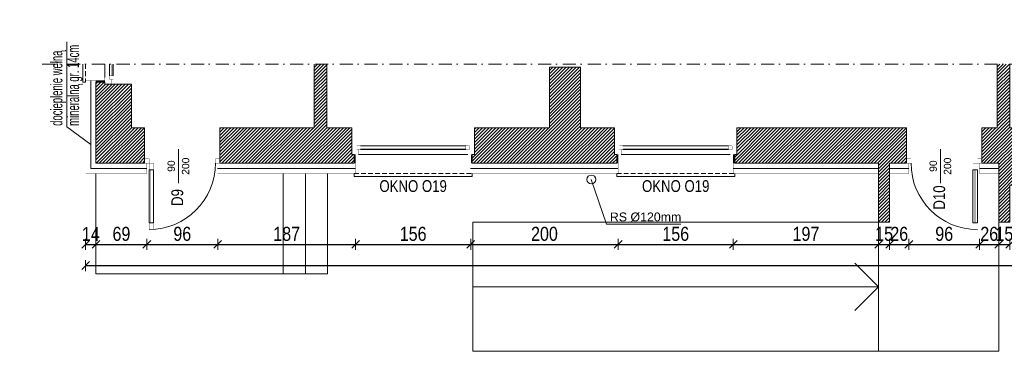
# Model space of a CAD drawing. Header units: millimetres. Extents: x 18880 to 99371, y -5529 to 27899.
# Tile 54 of 158: x 34127 to 35462, y 2432 to 2882. Entities that reach past the tile are written whole.
import ezdxf

# ---------------------------------------------------------------- set-up
doc = ezdxf.new("R2010")
doc.units = ezdxf.units.MM
doc.set_wipeout_variables(frame=1)
doc.linetypes.add('DASHED', pattern=[19.05, 12.7, -6.35])
doc.linetypes.add('Kropki i Kreski', pattern=[335.138881, 176.388884, -88.194442, 0, -70.555556])
for name, color, linetype, lineweight in [('AA_HATCH', 252, 'Continuous', 0), ('AA_IZOLACJA', 251, 'Continuous', 0), ('AA_OPIS', 2, 'Continuous', 0), ('AA_WIDOK', 254, 'Continuous', 0), ('AP wymiary', 40, 'Continuous', 0), ('K_SCIANY', 90, 'Continuous', 20)]:
    doc.layers.add(name, color=color, linetype=linetype, lineweight=lineweight)
doc.styles.add('1', font='ARIALN.TTF')
doc.styles.add('ARIAL', font='arial.ttf')
doc.styles.add('DIM07', font='romans.shx', dxfattribs={"width": 0.7})
doc.linetypes.add('BATTING', pattern='A,0.0001,-0.1,[134,ltypeshp.shx,S=0.1,R=0,X=-0.1,Y=0],-0.2,[134,ltypeshp.shx,S=0.1,R=180,X=0.1,Y=0],-0.1', length=0.4001)
doc.linetypes.add('STYROPIAN', pattern='A,0.000141,[1,styropian.shx,S=1,R=0,X=0,Y=0],-14.102004', length=14.102145)
doc.dimstyles.new('1_50', dxfattribs={"dimscale": 10, "dimtxt": 1.9, "dimasz": 0.005, "dimexe": 0, "dimexo": 0, "dimgap": 0.45, "dimtad": 1, "dimdec": 4, "dimrnd": 0.5, "dimdsep": 46, "dimtxsty": '1', "dimblk1": 'DIM01', "dimblk2": 'DIM01', "dimsah": 1, "dimcen": 2, "dimdle": 25, "dimse1": 1, "dimse2": 1, "dimclrd": 1, "dimclrt": 2, "dimadec": 0, "dimazin": 0, "dimtfac": 0.66665, "dimtdec": 4, "dimtix": 1, "dimtmove": 0, "dimatfit": 3, "dimldrblk": 'DIM01', "dimfxl": 0, "dimtolj": 1, "dimtzin": 0, "dimarcsym": 0})

# ---------------------------------------------------------------- blocks, each defined once
blk = doc.blocks.new('okno gg')
at = {"layer": 'AA_IZOLACJA', "linetype": 'STYROPIAN', "ltscale": 0.2}
for points in [[(-12, 162), (0, 162)], [(-12, 4), (0, 4)]]:
    blk.add_lwpolyline(points, dxfattribs=at)
at = {"layer": 'AA_WIDOK', "color": 4}
blk.add_lwpolyline([(-26, 163), (-30, 163), (-30, 3), (-26, 3)], dxfattribs=at)
at = {"layer": 'AA_WIDOK', "const_width": 0.3}
for points in [[(-26, 163), (-26, 161)], [(-26, 161), (0, 161)], [(-26, 5), (0, 5)]]:
    blk.add_lwpolyline(points, dxfattribs=at)
at = {"layer": 'AA_WIDOK', "linetype": 'DASHED', "ltscale": 0.5}
blk.add_lwpolyline([(-26, 163), (-26, 3)], dxfattribs=at)
at = {"layer": 'AA_WIDOK', "color": 4, "const_width": 0.3}
for points in [[(0, 166), (9, 166)], [(9, 0), (0, 0)]]:
    blk.add_lwpolyline(points, dxfattribs=at)
at = {"color": 4}
blk.add_wipeout([(11.5, 11.5), (6.5, 11.5), (6.5, 9), (0, 9), (0, 157), (6.5, 157), (6.5, 154.5), (11.5, 154.5)], dxfattribs=at).dxf.layer = 'AA_WIDOK'
at = {"layer": 'AA_WIDOK', "color": 4, "const_width": 0.3}
for points in [[(0, 157), (0, 166)], [(9, 166), (9, 159.5)], [(6.5, 157), (0, 157)], [(9, 159.5), (6.5, 159.5)], [(6.5, 159.5), (6.5, 157)], [(6.5, 154.5), (6.5, 159.5)], [(6.5, 159.5), (11.5, 159.5)], [(11.5, 154.5), (6.5, 154.5)], [(8, 154.5), (8, 11.5)], [(9, 154.5), (9, 11.5)], [(10, 154.5), (10, 11.5)], [(11.5, 159.5), (11.5, 154.5)], [(0, 0), (0, 9)], [(0, 9), (6.5, 9)], [(6.5, 6.5), (6.5, 11.5)], [(6.5, 11.5), (11.5, 11.5)], [(6.5, 9), (6.5, 6.5)], [(6.5, 6.5), (9, 6.5)], [(11.5, 6.5), (6.5, 6.5)], [(9, 6.5), (9, 0)], [(11.5, 11.5), (11.5, 6.5)]]:
    blk.add_lwpolyline(points, dxfattribs=at)
at = {"layer": 'AA_WIDOK', "color": 4}
for points in [[(0, 9), (0, 157)], [(6.5, 154.5), (6.5, 11.5)], [(11.5, 154.5), (11.5, 11.5)], [(11.5, 154.5), (11.5, 11.5)]]:
    blk.add_lwpolyline(points, dxfattribs=at)
blk = doc.blocks.new('DIM01')
at = {"color": 2}
blk.add_line((-106, -106), (106, 106), dxfattribs=at)
blk.add_line((0, -150), (0, 150))
blk = doc.blocks.new('*D971')
at = {"layer": 'AP wymiary', "color": 1, "lineweight": -2, "transparency": 16777216}
for p, q in [((34216.1, 2577), (34216.1, 2577)), ((34216.2, 2577), (34230.2, 2577)), ((34230.2, 2577), (34230.3, 2577))]:
    blk.add_line(p, q, dxfattribs=at)
at = {"layer": 'Defpoints', "color": 0, "transparency": 16777216}
for p in [(34216.2, 2694.6), (34230.2, 2694.6), (34230.2, 2577)]:
    blk.add_point(p, dxfattribs=at)
at = {"layer": 'AP wymiary', "color": 1, "lineweight": -2, "transparency": 16777216, "xscale": 0.05, "yscale": 0.05, "zscale": 0.05}
blk.add_blockref('DIM01', (34216.2, 2577), dxfattribs=at)
at = {"layer": 'AP wymiary', "color": 1, "lineweight": -2, "transparency": 16777216, "xscale": 0.05, "yscale": 0.05, "zscale": 0.05, "rotation": 180}
blk.add_blockref('DIM01', (34230.2, 2577), dxfattribs=at)
at = {"layer": 'AP wymiary', "color": 2, "transparency": 16777216, "insert": (34223.2, 2591.1), "char_height": 19, "attachment_point": 5, "style": '1'}
blk.add_mtext('\\A1;14', dxfattribs=at)
blk = doc.blocks.new('*D972')
at = {"layer": 'AP wymiary', "color": 1, "lineweight": -2, "transparency": 16777216}
blk.add_line((34230.2, 2577), (34299.1, 2577), dxfattribs=at)
at = {"layer": 'Defpoints', "color": 0, "transparency": 16777216}
for p in [(34230.2, 2694.6), (34299.2, 2673.1), (34299.2, 2577)]:
    blk.add_point(p, dxfattribs=at)
at = {"layer": 'AP wymiary', "color": 1, "lineweight": -2, "transparency": 16777216, "xscale": 0.05, "yscale": 0.05, "zscale": 0.05, "rotation": 180}
blk.add_blockref('DIM01', (34230.2, 2577), dxfattribs=at)
at = {"layer": 'AP wymiary', "color": 1, "lineweight": -2, "transparency": 16777216, "xscale": 0.05, "yscale": 0.05, "zscale": 0.05}
blk.add_blockref('DIM01', (34299.2, 2577), dxfattribs=at)
at = {"layer": 'AP wymiary', "color": 2, "transparency": 16777216, "insert": (34264.7, 2591.2), "char_height": 19, "attachment_point": 5, "style": '1'}
blk.add_mtext('\\A1;69', dxfattribs=at)
blk = doc.blocks.new('*D973')
at = {"layer": 'AP wymiary', "color": 1, "lineweight": -2, "transparency": 16777216}
blk.add_line((34299.2, 2577), (34395.1, 2577), dxfattribs=at)
at = {"layer": 'Defpoints', "color": 0, "transparency": 16777216}
for p in [(34299.2, 2673.1), (34395.2, 2673.1), (34395.2, 2577)]:
    blk.add_point(p, dxfattribs=at)
at = {"layer": 'AP wymiary', "color": 1, "lineweight": -2, "transparency": 16777216, "xscale": 0.05, "yscale": 0.05, "zscale": 0.05, "rotation": 180}
blk.add_blockref('DIM01', (34299.2, 2577), dxfattribs=at)
at = {"layer": 'AP wymiary', "color": 1, "lineweight": -2, "transparency": 16777216, "xscale": 0.05, "yscale": 0.05, "zscale": 0.05}
blk.add_blockref('DIM01', (34395.2, 2577), dxfattribs=at)
at = {"layer": 'AP wymiary', "color": 2, "transparency": 16777216, "insert": (34347.2, 2591.2), "char_height": 19, "attachment_point": 5, "style": '1'}
blk.add_mtext('\\A1;96', dxfattribs=at)
blk = doc.blocks.new('*D974')
at = {"layer": 'AP wymiary', "color": 1, "lineweight": -2, "transparency": 16777216}
blk.add_line((34395.2, 2577), (34582.1, 2577), dxfattribs=at)
at = {"layer": 'Defpoints', "color": 0, "transparency": 16777216}
for p in [(34395.2, 2673.1), (34582.2, 2680.1), (34582.2, 2577)]:
    blk.add_point(p, dxfattribs=at)
at = {"layer": 'AP wymiary', "color": 1, "lineweight": -2, "transparency": 16777216, "xscale": 0.05, "yscale": 0.05, "zscale": 0.05, "rotation": 180}
blk.add_blockref('DIM01', (34395.2, 2577), dxfattribs=at)
at = {"layer": 'AP wymiary', "color": 1, "lineweight": -2, "transparency": 16777216, "xscale": 0.05, "yscale": 0.05, "zscale": 0.05}
blk.add_blockref('DIM01', (34582.2, 2577), dxfattribs=at)
at = {"layer": 'AP wymiary', "color": 2, "transparency": 16777216, "insert": (34488.7, 2591.2), "char_height": 19, "attachment_point": 5, "style": '1'}
blk.add_mtext('\\A1;187', dxfattribs=at)
blk = doc.blocks.new('*D975')
at = {"layer": 'AP wymiary', "color": 1, "lineweight": -2, "transparency": 16777216}
blk.add_line((34582.2, 2577), (34738.1, 2577), dxfattribs=at)
at = {"layer": 'Defpoints', "color": 0, "transparency": 16777216}
for p in [(34582.2, 2680.1), (34738.2, 2680.1), (34738.2, 2577)]:
    blk.add_point(p, dxfattribs=at)
at = {"layer": 'AP wymiary', "color": 1, "lineweight": -2, "transparency": 16777216, "xscale": 0.05, "yscale": 0.05, "zscale": 0.05, "rotation": 180}
blk.add_blockref('DIM01', (34582.2, 2577), dxfattribs=at)
at = {"layer": 'AP wymiary', "color": 1, "lineweight": -2, "transparency": 16777216, "xscale": 0.05, "yscale": 0.05, "zscale": 0.05}
blk.add_blockref('DIM01', (34738.2, 2577), dxfattribs=at)
at = {"layer": 'AP wymiary', "color": 2, "transparency": 16777216, "insert": (34660.2, 2591.2), "char_height": 19, "attachment_point": 5, "style": '1'}
blk.add_mtext('\\A1;156', dxfattribs=at)
blk = doc.blocks.new('*D976')
at = {"layer": 'AP wymiary', "color": 1, "lineweight": -2, "transparency": 16777216}
blk.add_line((34738.2, 2577), (34938.1, 2577), dxfattribs=at)
at = {"layer": 'Defpoints', "color": 0, "transparency": 16777216}
for p in [(34738.2, 2680.1), (34938.2, 2680.1), (34938.2, 2577)]:
    blk.add_point(p, dxfattribs=at)
at = {"layer": 'AP wymiary', "color": 1, "lineweight": -2, "transparency": 16777216, "xscale": 0.05, "yscale": 0.05, "zscale": 0.05, "rotation": 180}
blk.add_blockref('DIM01', (34738.2, 2577), dxfattribs=at)
at = {"layer": 'AP wymiary', "color": 1, "lineweight": -2, "transparency": 16777216, "xscale": 0.05, "yscale": 0.05, "zscale": 0.05}
blk.add_blockref('DIM01', (34938.2, 2577), dxfattribs=at)
at = {"layer": 'AP wymiary', "color": 2, "transparency": 16777216, "insert": (34838.2, 2591.2), "char_height": 19, "attachment_point": 5, "style": '1'}
blk.add_mtext('\\A1;200', dxfattribs=at)
blk = doc.blocks.new('*D977')
at = {"layer": 'AP wymiary', "color": 1, "lineweight": -2, "transparency": 16777216}
blk.add_line((34938.2, 2577), (35094.1, 2577), dxfattribs=at)
at = {"layer": 'Defpoints', "color": 0, "transparency": 16777216}
for p in [(34938.2, 2680.1), (35094.2, 2680.1), (35094.2, 2577)]:
    blk.add_point(p, dxfattribs=at)
at = {"layer": 'AP wymiary', "color": 1, "lineweight": -2, "transparency": 16777216, "xscale": 0.05, "yscale": 0.05, "zscale": 0.05, "rotation": 180}
blk.add_blockref('DIM01', (34938.2, 2577), dxfattribs=at)
at = {"layer": 'AP wymiary', "color": 1, "lineweight": -2, "transparency": 16777216, "xscale": 0.05, "yscale": 0.05, "zscale": 0.05}
blk.add_blockref('DIM01', (35094.2, 2577), dxfattribs=at)
at = {"layer": 'AP wymiary', "color": 2, "transparency": 16777216, "insert": (35016.2, 2591.2), "char_height": 19, "attachment_point": 5, "style": '1'}
blk.add_mtext('\\A1;156', dxfattribs=at)
blk = doc.blocks.new('*D978')
at = {"layer": 'AP wymiary', "color": 1, "lineweight": -2, "transparency": 16777216}
blk.add_line((35094.2, 2577), (35291.1, 2577), dxfattribs=at)
at = {"layer": 'Defpoints', "color": 0, "transparency": 16777216}
for p in [(35094.2, 2680.1), (35291.2, 2607.1), (35291.2, 2577)]:
    blk.add_point(p, dxfattribs=at)
at = {"layer": 'AP wymiary', "color": 1, "lineweight": -2, "transparency": 16777216, "xscale": 0.05, "yscale": 0.05, "zscale": 0.05, "rotation": 180}
blk.add_blockref('DIM01', (35094.2, 2577), dxfattribs=at)
at = {"layer": 'AP wymiary', "color": 1, "lineweight": -2, "transparency": 16777216, "xscale": 0.05, "yscale": 0.05, "zscale": 0.05}
blk.add_blockref('DIM01', (35291.2, 2577), dxfattribs=at)
at = {"layer": 'AP wymiary', "color": 2, "transparency": 16777216, "insert": (35192.7, 2591.2), "char_height": 19, "attachment_point": 5, "style": '1'}
blk.add_mtext('\\A1;197', dxfattribs=at)
blk = doc.blocks.new('*D979')
at = {"layer": 'AP wymiary', "color": 1, "lineweight": -2, "transparency": 16777216}
for p, q in [((35291.1, 2577), (35291.1, 2577)), ((35291.2, 2577), (35306.2, 2577)), ((35306.2, 2577), (35306.3, 2577))]:
    blk.add_line(p, q, dxfattribs=at)
at = {"layer": 'Defpoints', "color": 0, "transparency": 16777216}
for p in [(35291.2, 2607.1), (35306.2, 2607.9), (35306.2, 2577)]:
    blk.add_point(p, dxfattribs=at)
at = {"layer": 'AP wymiary', "color": 1, "lineweight": -2, "transparency": 16777216, "xscale": 0.05, "yscale": 0.05, "zscale": 0.05}
blk.add_blockref('DIM01', (35291.2, 2577), dxfattribs=at)
at = {"layer": 'AP wymiary', "color": 1, "lineweight": -2, "transparency": 16777216, "xscale": 0.05, "yscale": 0.05, "zscale": 0.05, "rotation": 180}
blk.add_blockref('DIM01', (35306.2, 2577), dxfattribs=at)
at = {"layer": 'AP wymiary', "color": 2, "transparency": 16777216, "insert": (35298.7, 2591.2), "char_height": 19, "attachment_point": 5, "style": '1'}
blk.add_mtext('\\A1;15', dxfattribs=at)
blk = doc.blocks.new('*D980')
at = {"layer": 'AP wymiary', "color": 1, "lineweight": -2, "transparency": 16777216}
for p, q in [((35306.1, 2577), (35306.1, 2577)), ((35306.2, 2577), (35332.2, 2577)), ((35332.2, 2577), (35332.3, 2577))]:
    blk.add_line(p, q, dxfattribs=at)
at = {"layer": 'Defpoints', "color": 0, "transparency": 16777216}
for p in [(35332.2, 2673.1), (35306.2, 2607.9), (35332.2, 2577)]:
    blk.add_point(p, dxfattribs=at)
at = {"layer": 'AP wymiary', "color": 1, "lineweight": -2, "transparency": 16777216, "xscale": 0.05, "yscale": 0.05, "zscale": 0.05}
blk.add_blockref('DIM01', (35306.2, 2577), dxfattribs=at)
at = {"layer": 'AP wymiary', "color": 1, "lineweight": -2, "transparency": 16777216, "xscale": 0.05, "yscale": 0.05, "zscale": 0.05, "rotation": 180}
blk.add_blockref('DIM01', (35332.2, 2577), dxfattribs=at)
at = {"layer": 'AP wymiary', "color": 2, "transparency": 16777216, "insert": (35319.2, 2591.2), "char_height": 19, "attachment_point": 5, "style": '1'}
blk.add_mtext('\\A1;26', dxfattribs=at)
blk = doc.blocks.new('*D981')
at = {"layer": 'AP wymiary', "color": 1, "lineweight": -2, "transparency": 16777216}
blk.add_line((35332.2, 2577), (35428.1, 2577), dxfattribs=at)
at = {"layer": 'Defpoints', "color": 0, "transparency": 16777216}
for p in [(35332.2, 2673.1), (35428.2, 2673.1), (35428.2, 2577)]:
    blk.add_point(p, dxfattribs=at)
at = {"layer": 'AP wymiary', "color": 1, "lineweight": -2, "transparency": 16777216, "xscale": 0.05, "yscale": 0.05, "zscale": 0.05, "rotation": 180}
blk.add_blockref('DIM01', (35332.2, 2577), dxfattribs=at)
at = {"layer": 'AP wymiary', "color": 1, "lineweight": -2, "transparency": 16777216, "xscale": 0.05, "yscale": 0.05, "zscale": 0.05}
blk.add_blockref('DIM01', (35428.2, 2577), dxfattribs=at)
at = {"layer": 'AP wymiary', "color": 2, "transparency": 16777216, "insert": (35380.2, 2591.2), "char_height": 19, "attachment_point": 5, "style": '1'}
blk.add_mtext('\\A1;96', dxfattribs=at)
blk = doc.blocks.new('*D982')
at = {"layer": 'AP wymiary', "color": 1, "lineweight": -2, "transparency": 16777216}
for p, q in [((35428.1, 2577), (35428.1, 2577)), ((35428.2, 2577), (35454.2, 2577)), ((35454.2, 2577), (35454.3, 2577))]:
    blk.add_line(p, q, dxfattribs=at)
at = {"layer": 'Defpoints', "color": 0, "transparency": 16777216}
for p in [(35428.2, 2673.1), (35454.2, 2607.1), (35454.2, 2577)]:
    blk.add_point(p, dxfattribs=at)
at = {"layer": 'AP wymiary', "color": 1, "lineweight": -2, "transparency": 16777216, "xscale": 0.05, "yscale": 0.05, "zscale": 0.05}
blk.add_blockref('DIM01', (35428.2, 2577), dxfattribs=at)
at = {"layer": 'AP wymiary', "color": 1, "lineweight": -2, "transparency": 16777216, "xscale": 0.05, "yscale": 0.05, "zscale": 0.05, "rotation": 180}
blk.add_blockref('DIM01', (35454.2, 2577), dxfattribs=at)
at = {"layer": 'AP wymiary', "color": 2, "transparency": 16777216, "insert": (35441.2, 2591.2), "char_height": 19, "attachment_point": 5, "style": '1'}
blk.add_mtext('\\A1;26', dxfattribs=at)
blk = doc.blocks.new('*D983')
at = {"layer": 'AP wymiary', "color": 1, "lineweight": -2, "transparency": 16777216}
for p, q in [((35454.1, 2577), (35454.1, 2577)), ((35454.2, 2577), (35469.2, 2577)), ((35469.2, 2577), (35469.3, 2577))]:
    blk.add_line(p, q, dxfattribs=at)
at = {"layer": 'Defpoints', "color": 0, "transparency": 16777216}
for p in [(35454.2, 2607.1), (35469.2, 2607.1), (35469.2, 2577)]:
    blk.add_point(p, dxfattribs=at)
at = {"layer": 'AP wymiary', "color": 1, "lineweight": -2, "transparency": 16777216, "xscale": 0.05, "yscale": 0.05, "zscale": 0.05}
blk.add_blockref('DIM01', (35454.2, 2577), dxfattribs=at)
at = {"layer": 'AP wymiary', "color": 1, "lineweight": -2, "transparency": 16777216, "xscale": 0.05, "yscale": 0.05, "zscale": 0.05, "rotation": 180}
blk.add_blockref('DIM01', (35469.2, 2577), dxfattribs=at)
at = {"layer": 'AP wymiary', "color": 2, "transparency": 16777216, "insert": (35461.7, 2591.2), "char_height": 19, "attachment_point": 5, "style": '1'}
blk.add_mtext('\\A1;15', dxfattribs=at)
blk = doc.blocks.new('*D998')
at = {"layer": 'AP wymiary', "color": 1, "lineweight": -2, "transparency": 16777216}
blk.add_line((34216.2, 2548.3), (37735.1, 2548.3), dxfattribs=at)
at = {"layer": 'Defpoints', "color": 0, "transparency": 16777216}
for p in [(34216.2, 2673.1), (37735.2, 2673.1), (37735.2, 2548.3)]:
    blk.add_point(p, dxfattribs=at)
at = {"layer": 'AP wymiary', "color": 1, "lineweight": -2, "transparency": 16777216, "xscale": 0.05, "yscale": 0.05, "zscale": 0.05, "rotation": 180}
blk.add_blockref('DIM01', (34216.2, 2548.3), dxfattribs=at)
at = {"layer": 'AP wymiary', "color": 1, "lineweight": -2, "transparency": 16777216, "xscale": 0.05, "yscale": 0.05, "zscale": 0.05}
blk.add_blockref('DIM01', (37735.2, 2548.3), dxfattribs=at)
at = {"layer": 'AP wymiary', "color": 2, "transparency": 16777216, "insert": (35975.7, 2562.5), "char_height": 19, "attachment_point": 5, "style": '1'}
blk.add_mtext('\\A1;3519', dxfattribs=at)

msp = doc.modelspace()

# ---------------------------------------------------------------- hatches: boundary and pattern name
at = {"layer": 'AA_HATCH'}
h = msp.add_hatch(dxfattribs=at)
h.set_pattern_fill('ANSI31', color=256)
h.paths.add_polyline_path([(34296.15638, 2735.07855), (34278.15638, 2735.07855), (34278.15638, 2794.07855), (34251.15638, 2794.07855), (34242.15638, 2794.07855), (34242.15638, 2797.07855), (34230.15638, 2797.07855), (34230.15638, 2687.07855), (34296.15638, 2687.07855), (34296.15638, 2699.07855), (34296.15638, 2708.07855)])
h.paths.add_polyline_path([(34577.15638, 2735.07855), (34543.15638, 2735.07855), (34543.15638, 2821.14311), (34526.15638, 2821.14311), (34526.15638, 2735.07855), (34398.15638, 2735.07855), (34398.15638, 2708.07855), (34398.15638, 2699.07855), (34398.15638, 2687.07855), (34580.15638, 2687.07855), (34580.15638, 2699.07855), (34577.15638, 2699.07855), (34577.15638, 2708.07855)])
h.paths.add_polyline_path([(34933.15638, 2708.07855), (34933.15638, 2735.07855), (34887.15638, 2735.07855), (34887.15638, 2817.07855), (34879.15638, 2817.07855), (34870.15638, 2817.07855), (34845.15638, 2817.07855), (34845.15638, 2735.07855), (34743.15638, 2735.07855), (34743.15638, 2708.07855), (34743.15638, 2699.07855), (34740.15638, 2699.07855), (34740.15638, 2687.07855), (34936.15638, 2687.07855), (34936.15638, 2699.07855), (34933.15638, 2699.07855)])
h.paths.add_polyline_path([(35329.15638, 2735.07855), (35099.15638, 2735.07855), (35099.15638, 2708.07855), (35099.15638, 2699.07855), (35096.15638, 2699.07855), (35096.15638, 2687.07855), (35291.15638, 2687.07855), (35291.15638, 2607.07855), (35306.15638, 2607.07855), (35306.15638, 2687.07855), (35329.15638, 2687.07855), (35329.15638, 2699.07855), (35329.15638, 2708.07855)])
h.paths.add_polyline_path([(35476.15638, 2708.07855), (35476.15638, 2735.07855), (35469.15638, 2735.07855), (35469.15638, 2821.14311), (35452.15638, 2821.14311), (35452.15638, 2735.07855), (35431.15638, 2735.07855), (35431.15638, 2708.07855), (35431.15638, 2699.07855), (35431.15638, 2687.07855), (35454.15638, 2687.07855), (35454.15638, 2657.07855), (35454.15638, 2607.07855), (35469.15638, 2607.07855), (35469.15638, 2657.07855), (35479.15638, 2657.07855), (35479.15638, 2687.07855), (35479.15638, 2699.07855), (35476.15638, 2699.07855)])
h.paths.add_polyline_path([(35724.15638, 2735.07855), (35682.15638, 2735.07855), (35682.15638, 2821.14311), (35665.15638, 2821.14311), (35665.15638, 2735.07855), (35656.15638, 2735.07855), (35656.15638, 2708.07855), (35656.15638, 2699.07855), (35653.15638, 2699.07855), (35653.15638, 2687.07855), (35727.15638, 2687.07855), (35727.15638, 2699.07855), (35724.15638, 2699.07855), (35724.15638, 2708.07855)])
h.paths.add_polyline_path([(36014.15638, 2735.07855), (35904.15638, 2735.07855), (35904.15638, 2708.07855), (35904.15638, 2699.07855), (35901.15638, 2699.07855), (35901.15638, 2687.07855), (36017.15638, 2687.07855), (36017.15638, 2699.07855), (36014.15638, 2699.07855), (36014.15638, 2708.07855)])
h.paths.add_polyline_path([(36351.22014, 2735.07855), (36275.15638, 2735.07855), (36275.15638, 2821.14311), (36258.15638, 2821.14311), (36258.15638, 2735.07855), (36194.15638, 2735.07855), (36194.15638, 2708.07855), (36194.15638, 2699.07855), (36191.15638, 2699.07855), (36191.15638, 2687.07855), (36354.22014, 2687.07855), (36354.22014, 2699.07855), (36351.22014, 2699.07855), (36351.22014, 2708.07855)])
h.paths.add_polyline_path([(36566.13893, 2735.07855), (36531.22014, 2735.07855), (36531.22014, 2708.07855), (36531.22014, 2699.07855), (36528.22014, 2699.07855), (36528.22014, 2687.07855), (36569.13893, 2687.07855), (36569.13893, 2699.07855), (36566.13893, 2699.07855), (36566.13893, 2708.07855)])
h.paths.add_polyline_path([(36819.15638, 2735.07855), (36813.15638, 2735.07855), (36813.15638, 2821.14311), (36796.15638, 2821.14311), (36796.15638, 2735.07855), (36746.13893, 2735.07855), (36746.13893, 2708.07855), (36746.13893, 2699.07855), (36743.13893, 2699.07855), (36743.13893, 2687.07855), (36822.15638, 2687.07855), (36822.15638, 2699.07855), (36819.15638, 2699.07855), (36819.15638, 2708.07855)])
h.paths.add_polyline_path([(37721.15638, 2768.07855), (37709.15638, 2768.07855), (37709.15638, 2765.07855), (37700.15638, 2765.07855), (37673.15638, 2765.07855), (37673.15638, 2735.07855), (37026.15638, 2735.07855), (37026.15638, 2821.14311), (37009.15638, 2821.14311), (37009.15638, 2735.07855), (36999.15638, 2735.07855), (36999.15638, 2708.07855), (36999.15638, 2699.07855), (36996.15638, 2699.07855), (36996.15638, 2687.07855), (37721.15638, 2687.07855)])

# ---------------------------------------------------------------- linework, layer by layer
at = {"layer": 'AA_IZOLACJA', "linetype": 'BATTING', "ltscale": 16}
for points in [[(34299.15638, 2680.07855), (34223.15638, 2680.07855), (34223.15638, 2799.07855)], [(34582.15638, 2680.07855), (34395.15638, 2680.07855)], [(34938.15638, 2680.07855), (34738.15638, 2680.07855)], [(35291.15638, 2680.07855), (35094.15638, 2680.07855)], [(35332.15638, 2680.07855), (35306.15638, 2680.07855)], [(35454.15638, 2680.07855), (35428.15638, 2680.07855)]]:
    msp.add_lwpolyline(points, dxfattribs=at)
at = {"layer": 'AA_IZOLACJA', "linetype": 'STYROPIAN', "ltscale": 0.2}
msp.add_lwpolyline([(34230.15638, 2798.07855), (34242.15638, 2798.07855)], dxfattribs=at)
at = {"layer": 'AA_OPIS', "linetype": 'Continuous'}
for p, q in [((34342.15638, 2659.87862), (34342.15638, 2706.27848)), ((35375.15638, 2659.87862), (35375.15638, 2706.27848))]:
    msp.add_line(p, q, dxfattribs=at)
at = {"layer": 'AA_OPIS'}
msp.add_lwpolyline([(34223.15638, 2712.42841), (34190.69342, 2736.58749), (34190.69342, 2851.3872)], dxfattribs=at)
at = {"layer": 'AA_OPIS', "linetype": 'Kropki i Kreski', "ltscale": 0.1}
msp.add_lwpolyline([(37838.9394, 2821.14311), (34157.17779, 2821.14311)], dxfattribs=at)
at = {"layer": 'AA_WIDOK'}
for p, q in [((34230.15638, 2673.07855), (34230.15638, 2537.07855)), ((34484.15638, 2537.07855), (34484.15638, 2673.07855)), ((34514.15638, 2537.07855), (34514.15638, 2673.07855)), ((34544.15638, 2537.07855), (34544.15638, 2673.07855)), ((34741.15638, 2607.07855), (35291.15638, 2607.07855)), ((34741.15638, 2607.07855), (34741.15638, 2432.07855)), ((35291.15638, 2607.07855), (35291.15638, 2432.07855)), ((35454.15638, 2607.07855), (35454.15638, 2432.07855)), ((35291.15638, 2519.57855), (35259.15449, 2551.58044)), ((34230.15638, 2537.07855), (34544.15638, 2537.07855)), ((34741.15638, 2519.57855), (35291.15638, 2519.57855)), ((35291.15638, 2519.57855), (35259.15449, 2487.57666)), ((35454.15638, 2432.07855), (34741.15638, 2432.07855))]:
    msp.add_line(p, q, dxfattribs=at)
at = {"layer": 'AA_WIDOK', "color": 4}
for points in [[(34212.15638, 2821.14311), (34212.15638, 2797.07855), (34216.15638, 2797.07855)], [(34242.15638, 2803.07855), (34242.15638, 2821.14311)], [(34248.65638, 2821.14311), (34248.65638, 2805.57855)], [(34253.65638, 2821.14311), (34253.65638, 2805.57855)], [(34253.65638, 2821.14311), (34253.65638, 2805.57855)]]:
    msp.add_lwpolyline(points, dxfattribs=at)
at = {"layer": 'AA_WIDOK', "linetype": 'DASHED', "ltscale": 0.5}
msp.add_lwpolyline([(34216.15638, 2821.14311), (34216.15638, 2797.07855)], dxfattribs=at)
at = {"layer": 'AA_WIDOK', "color": 4, "const_width": 0.3}
for points in [[(34250.15638, 2821.14311), (34250.15638, 2805.57855)], [(34251.15638, 2821.14311), (34251.15638, 2805.57855)], [(34252.15638, 2821.14311), (34252.15638, 2805.57855)], [(34248.65638, 2800.57855), (34248.65638, 2805.57855)], [(34248.65638, 2805.57855), (34253.65638, 2805.57855)], [(34253.65638, 2805.57855), (34253.65638, 2800.57855)], [(34242.15638, 2794.07855), (34242.15638, 2803.07855)], [(34242.15638, 2803.07855), (34248.65638, 2803.07855)], [(34251.15638, 2794.07855), (34242.15638, 2794.07855)], [(34248.65638, 2803.07855), (34248.65638, 2800.57855)], [(34248.65638, 2800.57855), (34251.15638, 2800.57855)], [(34253.65638, 2800.57855), (34248.65638, 2800.57855)], [(34251.15638, 2800.57855), (34251.15638, 2794.07855)]]:
    msp.add_lwpolyline(points, dxfattribs=at)
at = {"layer": 'AA_WIDOK', "const_width": 0.3}
for points in [[(34299.15638, 2673.07855), (34216.15638, 2673.07855), (34216.15638, 2799.07855)], [(34216.15638, 2799.07855), (34242.15638, 2799.07855)], [(34299.15638, 2673.07855), (34299.15638, 2687.07855)], [(34395.15638, 2673.07855), (34395.15638, 2687.07855)], [(35332.15638, 2673.07855), (35332.15638, 2687.07855)], [(35428.15638, 2673.07855), (35428.15638, 2687.07855)], [(34582.15638, 2673.07855), (34395.15638, 2673.07855)], [(34938.15638, 2673.07855), (34738.15638, 2673.07855)], [(35291.15638, 2673.07855), (35094.15638, 2673.07855)], [(35332.15638, 2673.07855), (35306.15638, 2673.07855)], [(35454.15638, 2673.07855), (35428.15638, 2673.07855)]]:
    msp.add_lwpolyline(points, dxfattribs=at)
at = {"layer": 'AA_WIDOK', "color": 4, "const_width": 0.3}
for points in [[(34296.15638, 2693.07855), (34302.15638, 2693.07855), (34302.15638, 2687.07855), (34296.15638, 2687.07855)], [(34302.15638, 2687.07855), (34302.15638, 2678.07855), (34308.15638, 2678.07855), (34308.15638, 2687.07855)], [(34398.15638, 2693.07855), (34392.15638, 2693.07855), (34392.15638, 2687.07855), (34398.15638, 2687.07855)], [(35329.15638, 2693.07855), (35335.15638, 2693.07855), (35335.15638, 2687.07855), (35329.15638, 2687.07855)], [(35425.15638, 2687.07855), (35425.15638, 2678.07855), (35419.15638, 2678.07855), (35419.15638, 2687.07855)], [(35431.15638, 2693.07855), (35425.15638, 2693.07855), (35425.15638, 2687.07855), (35431.15638, 2687.07855)], [(34305.65638, 2678.07855), (34305.65638, 2606.07855), (34304.65638, 2606.07855), (34304.65638, 2678.07855)], [(35421.65638, 2678.07855), (35421.65638, 2606.07855), (35422.65638, 2606.07855), (35422.65638, 2678.07855)], [(34302.15638, 2606.07855), (34302.15638, 2597.07855), (34308.15638, 2597.07855), (34308.15638, 2606.07855)], [(35425.15638, 2606.07855), (35425.15638, 2597.07855), (35419.15638, 2597.07855), (35419.15638, 2606.07855)]]:
    msp.add_lwpolyline(points, close=True, dxfattribs=at)
at = {"layer": 'AA_WIDOK', "color": 4}
for points in [[(34308.15638, 2678.07855), (34308.15638, 2606.07855), (34302.15638, 2606.07855), (34302.15638, 2678.07855)], [(35419.15638, 2678.07855), (35419.15638, 2606.07855), (35425.15638, 2606.07855), (35425.15638, 2678.07855)]]:
    msp.add_lwpolyline(points, close=True, dxfattribs=at)
msp.add_circle((34901.74668, 2665.07855), 6, dxfattribs=at)
for centre, start, end in [((34302.15638, 2687.07855), 270, 0), ((35425.15638, 2687.07855), 180, 270)]:
    msp.add_arc(centre, 90, start, end, dxfattribs=at)
at = {"layer": 'K_SCIANY'}
for points in [[(34526.15638, 2821.14311), (34526.15638, 2735.07855), (34398.15638, 2735.07855), (34398.15638, 2708.07855), (34398.15638, 2699.07855), (34398.15638, 2699.07855), (34398.15638, 2687.07855), (34580.15638, 2687.07855), (34580.15638, 2699.07855), (34577.15638, 2699.07855), (34577.15638, 2708.07855), (34577.15638, 2735.07855), (34543.15638, 2735.07855), (34543.15638, 2821.14311)], [(35452.15638, 2821.14311), (35452.15638, 2735.07855), (35431.15638, 2735.07855), (35431.15638, 2708.07855), (35431.15638, 2699.07855), (35431.15638, 2699.07855), (35431.15638, 2687.07855), (35454.15638, 2687.07855), (35454.15638, 2657.07855), (35454.15638, 2607.07855), (35469.15638, 2607.07855), (35469.15638, 2657.07855), (35479.15638, 2657.07855), (35479.15638, 2687.07855), (35479.15638, 2699.07855), (35476.15638, 2699.07855), (35476.15638, 2708.07855), (35476.15638, 2735.07855), (35469.15638, 2735.07855), (35469.15638, 2821.14311)]]:
    msp.add_lwpolyline(points, dxfattribs=at)
for points in [[(34887.15638, 2817.07855), (34879.15638, 2817.07855), (34870.15638, 2817.07855), (34845.15638, 2817.07855), (34845.15638, 2735.07855), (34743.15638, 2735.07855), (34743.15638, 2708.07855), (34743.15638, 2699.07855), (34740.15638, 2699.07855), (34740.15638, 2687.07855), (34936.15638, 2687.07855), (34936.15638, 2699.07855), (34933.15638, 2699.07855), (34933.15638, 2708.07855), (34933.15638, 2735.07855), (34887.15638, 2735.07855)], [(34278.15638, 2794.07855), (34251.15638, 2794.07855), (34242.15638, 2794.07855), (34242.15638, 2797.07855), (34230.15638, 2797.07855), (34230.15638, 2687.07855), (34296.15638, 2687.07855), (34296.15638, 2699.07855), (34296.15638, 2699.07855), (34296.15638, 2708.07855), (34296.15638, 2735.07855), (34278.15638, 2735.07855)], [(35329.15638, 2708.07855), (35329.15638, 2735.07855), (35099.15638, 2735.07855), (35099.15638, 2708.07855), (35099.15638, 2699.07855), (35096.15638, 2699.07855), (35096.15638, 2687.07855), (35291.15638, 2687.07855), (35291.15638, 2607.07855), (35306.15638, 2607.07855), (35306.15638, 2687.07855), (35329.15638, 2687.07855), (35329.15638, 2699.07855), (35329.15638, 2699.07855)]]:
    msp.add_lwpolyline(points, close=True, dxfattribs=at)

# ---------------------------------------------------------------- texts
at = {"layer": 'AA_OPIS', "insert": (34212.15624, 2737.75075), "char_height": 16, "width": 151.2593731, "attachment_point": 7, "rotation": 90, "line_spacing_factor": 0.85, "style": 'DIM07'}
msp.add_mtext('{\\fArial Narrow|b0|i0|c238|p34;docieplenie wełną mineralną gr. 14cm}', dxfattribs=at)
at = {"layer": 'AA_OPIS', "linetype": 'Continuous', "char_height": 10, "attachment_point": 8, "rotation": 90, "style": 'ARIAL'}
for s, insert in [('90', (34337.36634, 2683.14677)), ('200', (34356.79855, 2683.02264)), ('90', (35370.36634, 2683.14677)), ('200', (35389.79855, 2683.02264))]:
    msp.add_mtext(s, dxfattribs=dict(at, insert=insert))
at = {"layer": 'AA_OPIS', "char_height": 16, "width": 44.2663591, "attachment_point": 2, "rotation": 90, "style": 'ARIAL'}
for s, insert in [('{\\W0.8;D9}', (34332.37611, 2640.56504)), ('{\\W0.8;D10}', (35365.37611, 2640.56504))]:
    msp.add_mtext(s, dxfattribs=dict(at, insert=insert))
at = {"layer": 'AA_OPIS', "insert": (34926.89904, 2620.23041), "char_height": 12, "width": 1647.7118816, "attachment_point": 1, "style": 'ARIAL'}
msp.add_mtext('RS %%C120mm', dxfattribs=at)

# ---------------------------------------------------------------- dimensions: what is measured, and where the dimension line sits
at = {"layer": 'AP wymiary'}
dim = msp.add_linear_dim(base=(34230.15638, 2577.03655), p1=(34216.15638, 2694.62069), p2=(34230.15638, 2694.62069), dimstyle='1_50', dxfattribs=at)
dim.commit()
dim.dimension.update_dxf_attribs({"geometry": '*D971', "text_midpoint": (34223.15638, 2591.07544)})
for base, p1, p2, picture, middle in [((34299.15638, 2577.03655), (34230.15638, 2694.62069), (34299.15638, 2673.07855), '*D972', (34264.65638, 2591.23744)), ((34395.15638, 2577.03655), (34299.15638, 2673.07855), (34395.15638, 2673.07855), '*D973', (34347.15638, 2591.23744)), ((35332.15638, 2577.03655), (35306.15638, 2607.92403), (35332.15638, 2673.07855), '*D980', (35319.15638, 2591.23744)), ((35428.15638, 2577.03655), (35332.15638, 2673.07855), (35428.15638, 2673.07855), '*D981', (35380.15638, 2591.23744)), ((35454.15638, 2577.03655), (35428.15638, 2673.07855), (35454.15638, 2607.07855), '*D982', (35441.15638, 2591.23744)), ((35306.15638, 2577.03655), (35291.15638, 2607.07855), (35306.15638, 2607.92403), '*D979', (35298.65638, 2591.23744)), ((35469.15638, 2577.03655), (35454.15638, 2607.07855), (35469.15638, 2607.07855), '*D983', (35461.65638, 2591.23744))]:
    dim = msp.add_linear_dim(base=base, p1=p1, p2=p2, dimstyle='1_50', override={"dimtmove": 1}, dxfattribs=at)
    dim.commit()
    dim.dimension.update_dxf_attribs({"geometry": picture, "text_midpoint": middle})

# ---------------------------------------------------------------- next in the draw order: block references
at = {"rotation": 90}
for p in [(34743.15638, 2699.07855), (35099.15638, 2699.07855)]:
    msp.add_blockref('okno gg', p, dxfattribs=at)

# ---------------------------------------------------------------- next in the draw order: linework, layer by layer
at = {"layer": 'AA_OPIS', "linetype": 'Continuous'}
msp.add_lwpolyline([(34901.74668, 2665.07855), (34922.23215, 2604.35993), (35023.23339, 2604.35993)], dxfattribs=at)

# ---------------------------------------------------------------- next in the draw order: texts
at = {"layer": 'AA_OPIS', "char_height": 16, "width": 300, "attachment_point": 2, "style": 'ARIAL'}
for insert in [(34660.15638, 2664.07855), (35016.15638, 2664.07855)]:
    msp.add_mtext('{\\W0.8;OKNO O19}', dxfattribs=dict(at, insert=insert))

# ---------------------------------------------------------------- next in the draw order: dimensions: what is measured, and where the dimension line sits
at = {"layer": 'AP wymiary'}
dim = msp.add_linear_dim(base=(37735.15638, 2548.3035), p1=(34216.15638, 2673.07855), p2=(37735.15638, 2673.07855), dimstyle='1_50', dxfattribs=at)
dim.commit()
dim.dimension.update_dxf_attribs({"geometry": '*D998', "text_midpoint": (35975.65638, 2562.50439)})
for base, p1, p2, picture, middle in [((34582.15638, 2577.03655), (34395.15638, 2673.07855), (34582.15638, 2680.07855), '*D974', (34488.65638, 2591.23744)), ((34738.15638, 2577.03655), (34582.15638, 2680.07855), (34738.15638, 2680.07855), '*D975', (34660.15638, 2591.23744)), ((34938.15638, 2577.03655), (34738.15638, 2680.07855), (34938.15638, 2680.07855), '*D976', (34838.15638, 2591.23744)), ((35094.15638, 2577.03655), (34938.15638, 2680.07855), (35094.15638, 2680.07855), '*D977', (35016.15638, 2591.23744)), ((35291.15638, 2577.03655), (35094.15638, 2680.07855), (35291.15638, 2607.07855), '*D978', (35192.65638, 2591.23744))]:
    dim = msp.add_linear_dim(base=base, p1=p1, p2=p2, dimstyle='1_50', override={"dimtmove": 1}, dxfattribs=at)
    dim.commit()
    dim.dimension.update_dxf_attribs({"geometry": picture, "text_midpoint": middle})

doc.saveas('drawing.dxf')
